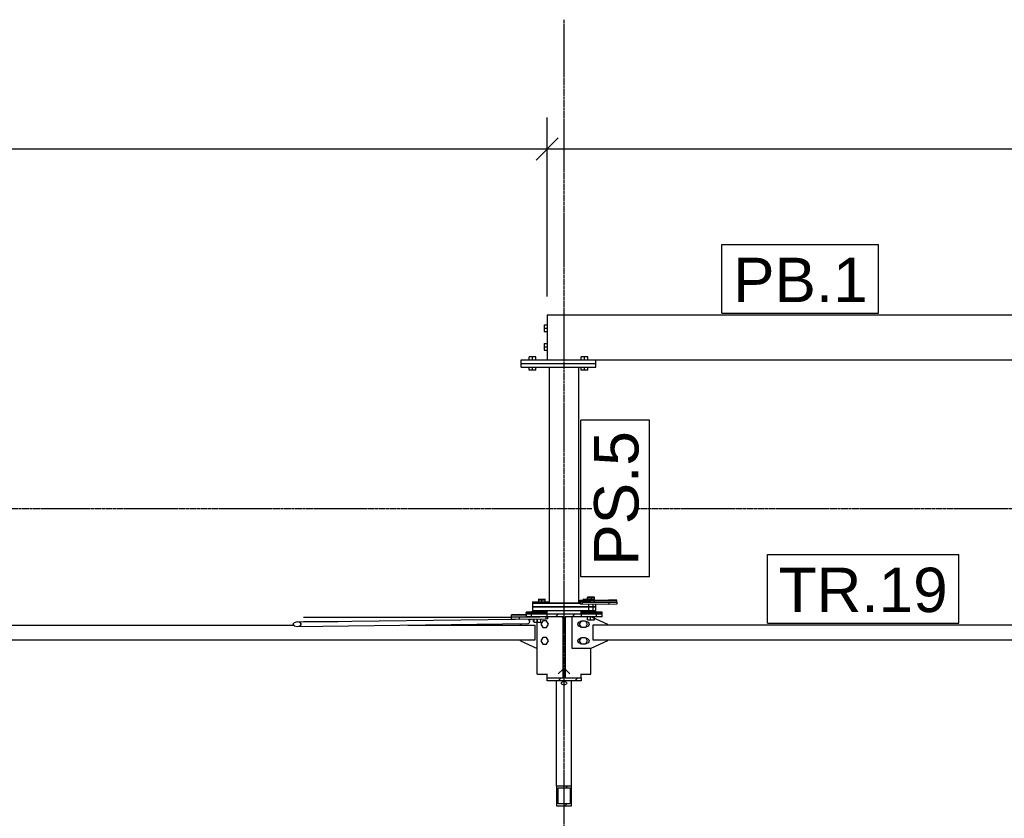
# Model space of a CAD drawing. Header units: millimetres. Extents: x -288865 to 11255, y 102926 to 380857.
# Tile 133 of 142: x -159912 to -157265, y 361819 to 363966. Entities that reach past the tile are written whole.
import ezdxf

# ---------------------------------------------------------------- set-up
doc = ezdxf.new("R2010")
doc.units = ezdxf.units.MM
doc.header["$MEASUREMENT"] = 0
doc.set_wipeout_variables(frame=1)
doc.linetypes.add('DXK_LINE_DOT3', pattern=[5.918699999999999, 2.979, -0.9799, 0.9799, -0.9799])
for name, color, linetype in [('TS_INNE_OBIEKTY', 7, 'Continuous'), ('TS_LINIE_WIDOCZNE', 7, 'Continuous'), ('TS_OPISY', 7, 'Continuous'), ('TS_OPISY_LINIE', 7, 'Continuous'), ('TS_OPISY_RAMKA', 7, 'Continuous'), ('TS_WYMIARY', 7, 'Continuous'), ('TS_WYPELNIENIE', 7, 'Continuous')]:
    doc.layers.add(name, color=color, linetype=linetype)
doc.styles.add('ARIAL', font='arial.ttf')

# ---------------------------------------------------------------- blocks, each defined once
blk = doc.blocks.new('Part-66156026-1327 - 1303')
at = {"layer": 'TS_LINIE_WIDOCZNE', "color": 1, "linetype": 'Continuous'}
for p, q in [((38595, 4335.612669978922), (38425, 4335.612669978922)), ((38425, 4335.612669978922), (38425, 4325.614667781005)), ((38425, 4325.614667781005), (38595, 4325.614667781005)), ((38595, 4325.614667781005), (38595, 4335.612669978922))]:
    blk.add_line(p, q, dxfattribs=at)
blk = doc.blocks.new('Part-66156026-1335 - 1303')
at = {"layer": 'TS_LINIE_WIDOCZNE', "color": 1, "linetype": 'Continuous'}
for p, q in [((38553.59492205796, 4353.466266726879), (38558.20816843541, 4353.878211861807)), ((38553.59492205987, 4349.235703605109), (38553.59492205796, 4353.466266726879)), ((38553.59492205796, 4353.466266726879), (38558.95900843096, 4353.298357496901)), ((38558.20816843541, 4353.878211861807), (38629.94463207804, 4354.785339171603)), ((38558.95900843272, 4349.403642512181), (38558.95900843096, 4353.298357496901)), ((38558.95900843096, 4353.298357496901), (38579.66451392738, 4353.206574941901)), ((38579.66451392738, 4353.206574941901), (38651.40097757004, 4354.113702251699)), ((38579.66451392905, 4349.495418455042), (38579.66451392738, 4353.206574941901)), ((38651.40097757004, 4354.113702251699), (38629.94463207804, 4354.785339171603)), ((38651.40097757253, 4348.588297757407), (38651.40097757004, 4354.113702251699))]:
    blk.add_line(p, q, dxfattribs=at)
blk = doc.blocks.new('Part-66156026-1336 - 1303')
at = {"layer": 'TS_LINIE_WIDOCZNE', "color": 1, "linetype": 'Continuous'}
for p, q in [((38558.95876235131, 4349.403634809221), (38553.59467597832, 4349.235725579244)), ((38553.59467597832, 4349.235725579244), (38558.20792235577, 4348.823780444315)), ((38553.59467597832, 4349.235725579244), (38553.59467597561, 4343.236913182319)), ((38558.20792235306, 4342.82496804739), (38553.59467597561, 4343.236913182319)), ((38558.20792235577, 4348.823780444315), (38629.94438599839, 4347.916653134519)), ((38558.20792235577, 4348.823780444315), (38558.20792235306, 4342.82496804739)), ((38629.94438599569, 4341.917840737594), (38558.20792235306, 4342.82496804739)), ((38579.66426784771, 4349.495417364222), (38558.95876235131, 4349.403634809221)), ((38651.40073149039, 4348.588290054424), (38579.66426784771, 4349.495417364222)), ((38629.94438599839, 4347.916653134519), (38651.40073149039, 4348.588290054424)), ((38629.94438599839, 4347.916653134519), (38629.94438599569, 4341.917840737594)), ((38651.40073148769, 4342.589477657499), (38629.94438599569, 4341.917840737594)), ((38651.40073149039, 4348.588290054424), (38651.40073148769, 4342.589477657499))]:
    blk.add_line(p, q, dxfattribs=at)
blk = doc.blocks.new('Part-66156026-1337 - 1303')
at = {"layer": 'TS_LINIE_WIDOCZNE', "color": 1, "linetype": 'Continuous'}
for p, q in [((38422.64975408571, 4322.09145372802), (38407.64975408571, 4321.693544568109)), ((38407.64975408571, 4321.693544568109), (38407.64975408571, 4320.897726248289)), ((38407.64975408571, 4320.897726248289), (38464.5, 4320.897726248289)), ((38407.64975408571, 4317.801292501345), (38407.64975408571, 4320.897726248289)), ((38464.5, 4322.09145372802), (38422.64975408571, 4322.09145372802)), ((38430.64915685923, 4321.693035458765), (38430.99179017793, 4321.736049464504)), ((38430.99173231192, 4321.6499769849), (38430.64915685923, 4321.693035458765)), ((38431.98592782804, 4321.61108501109), (38430.99173231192, 4321.6499769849)), ((38430.99179017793, 4321.736049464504), (38431.98614796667, 4321.774804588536)), ((38433.53443284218, 4321.580166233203), (38431.98592782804, 4321.61108501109)), ((38431.98614796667, 4321.774804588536), (38433.53488733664, 4321.80550688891)), ((38435.48568169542, 4321.560246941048), (38433.53443284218, 4321.580166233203)), ((38433.53488733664, 4321.80550688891), (38435.48639408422, 4321.825150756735)), ((38437.64868868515, 4321.553276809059), (38435.48568169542, 4321.560246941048)), ((38435.48639408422, 4321.825150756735), (38437.64962487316, 4321.831813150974)), ((38439.81191949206, 4321.559939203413), (38437.64868868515, 4321.553276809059)), ((38437.64960534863, 4321.553273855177), (38437.64962487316, 4321.831813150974)), ((38437.64962487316, 4321.831813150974), (38439.81263184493, 4321.824843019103)), ((38441.76342625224, 4321.579583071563), (38439.81191949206, 4321.559939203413)), ((38439.81263184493, 4321.824843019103), (38441.76388068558, 4321.804923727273)), ((38443.31216562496, 4321.610285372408), (38441.76342625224, 4321.579583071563)), ((38441.76388068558, 4321.804923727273), (38443.31238569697, 4321.774004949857)), ((38444.30652340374, 4321.649040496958), (38443.31216562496, 4321.610285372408)), ((38443.31238569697, 4321.774004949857), (38444.30658122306, 4321.735112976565)), ((38444.64915669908, 4321.692054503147), (38444.30652340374, 4321.649040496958)), ((38444.30658122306, 4321.735112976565), (38444.64915669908, 4321.692054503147))]:
    blk.add_line(p, q, dxfattribs=at)
blk = doc.blocks.new('Part-66156026-1338 - 1303')
at = {"layer": 'TS_LINIE_WIDOCZNE', "color": 1, "linetype": 'Continuous'}
for p, q in [((38597.35024591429, 4322.09145372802), (38555.5, 4322.09145372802)), ((38555.5, 4320.897726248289), (38612.35024591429, 4320.897726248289)), ((38575.35084330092, 4321.692054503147), (38575.69341877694, 4321.735112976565)), ((38575.69347659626, 4321.649040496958), (38575.35084330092, 4321.692054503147)), ((38575.69341877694, 4321.735112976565), (38576.68761430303, 4321.774004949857)), ((38576.68783437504, 4321.610285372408), (38575.69347659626, 4321.649040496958)), ((38576.68761430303, 4321.774004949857), (38578.23611931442, 4321.804923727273)), ((38578.23657374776, 4321.579583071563), (38576.68783437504, 4321.610285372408)), ((38578.23611931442, 4321.804923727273), (38580.18736815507, 4321.824843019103)), ((38580.18808050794, 4321.559939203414), (38578.23657374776, 4321.579583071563)), ((38580.18736815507, 4321.824843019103), (38582.35037512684, 4321.831813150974)), ((38582.35131131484, 4321.553276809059), (38580.18808050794, 4321.559939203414)), ((38582.35039465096, 4321.553279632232), (38582.35037512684, 4321.831813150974)), ((38582.35037512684, 4321.831813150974), (38584.51360591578, 4321.825150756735)), ((38584.51431830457, 4321.560246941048), (38582.35131131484, 4321.553276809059)), ((38584.51360591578, 4321.825150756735), (38586.46511266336, 4321.80550688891)), ((38586.46556715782, 4321.580166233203), (38584.51431830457, 4321.560246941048)), ((38586.46511266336, 4321.80550688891), (38588.01385203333, 4321.774804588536)), ((38588.01407217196, 4321.61108501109), (38586.46556715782, 4321.580166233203)), ((38588.01385203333, 4321.774804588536), (38589.00820982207, 4321.736049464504)), ((38589.00826768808, 4321.6499769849), (38588.01407217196, 4321.61108501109)), ((38589.00820982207, 4321.736049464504), (38589.35084314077, 4321.693035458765)), ((38589.35084314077, 4321.693035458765), (38589.00826768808, 4321.6499769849)), ((38612.35024591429, 4321.693544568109), (38597.35024591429, 4322.09145372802)), ((38612.35024591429, 4317.801292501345), (38612.35024591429, 4321.693544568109))]:
    blk.add_line(p, q, dxfattribs=at)
blk = doc.blocks.new('Part-66156026-1339 - 1303')
at = {"layer": 'TS_LINIE_WIDOCZNE', "color": 1, "linetype": 'Continuous'}
for p, q in [((38407.65000015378, 4317.801292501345), (38407.65000015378, 4309.007058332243)), ((38407.65000015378, 4317.801292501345), (38464.5, 4317.801292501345)), ((38407.65000015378, 4317.005474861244), (38422.65000015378, 4316.607566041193)), ((38422.65000015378, 4308.609149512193), (38422.65000015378, 4316.607566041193)), ((38422.65000015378, 4316.607566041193), (38464.5, 4316.607566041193)), ((38430.65064707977, 4316.83589305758), (38430.99205710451, 4316.880019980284)), ((38430.99324946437, 4316.793641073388), (38430.65064707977, 4316.83589305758)), ((38430.99205710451, 4316.880019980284), (38431.98298389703, 4316.922170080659)), ((38431.9875203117, 4316.758206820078), (38430.99324946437, 4316.793641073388)), ((38431.98298389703, 4316.922170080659), (38433.52676622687, 4316.95823177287)), ((38433.53613346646, 4316.732675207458), (38431.9875203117, 4316.758206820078)), ((38433.52676622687, 4316.95823177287), (38435.47281385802, 4316.984687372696)), ((38435.48749988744, 4316.71954544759), (38433.53613346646, 4316.732675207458)), ((38435.47281385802, 4316.984687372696), (38437.63129706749, 4316.998956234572)), ((38437.65055275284, 4316.720102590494), (38435.48749988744, 4316.71954544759)), ((38437.63129706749, 4316.998956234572), (38439.79896265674, 4316.999624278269)), ((38437.63224801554, 4316.720097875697), (38437.63129706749, 4316.998956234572)), ((38439.81365913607, 4316.734292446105), (38437.65055275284, 4316.720102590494)), ((38439.79896265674, 4316.999624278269), (38441.75564724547, 4316.986553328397)), ((38441.76502561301, 4316.760725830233), (38439.81365913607, 4316.734292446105)), ((38441.75564724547, 4316.986553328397), (38443.30909568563, 4316.961027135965)), ((38443.31363883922, 4316.7968152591), (38441.76502561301, 4316.760725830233)), ((38443.30909568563, 4316.961027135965), (38444.30671548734, 4316.92555309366)), ((38444.30790976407, 4316.839028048), (38443.31363883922, 4316.7968152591)), ((38444.30671548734, 4316.92555309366), (38444.65051222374, 4316.883615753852)), ((38444.65051222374, 4316.883615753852), (38444.30790976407, 4316.839028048)), ((38422.65000015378, 4308.609149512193), (38407.65000015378, 4309.007058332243)), ((38507.3499999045, 4308.609149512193), (38422.65000015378, 4308.609149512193))]:
    blk.add_line(p, q, dxfattribs=at)
blk = doc.blocks.new('Part-66156026-1340 - 1303')
at = {"layer": 'TS_LINIE_WIDOCZNE', "color": 1, "linetype": 'Continuous'}
for p, q in [((38612.34999984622, 4317.801292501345), (38555.5, 4317.801292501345)), ((38555.5, 4316.607566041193), (38597.34999984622, 4316.607566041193)), ((38575.34948777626, 4316.883615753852), (38575.69328451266, 4316.92555309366)), ((38575.69209023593, 4316.839028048), (38575.34948777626, 4316.883615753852)), ((38576.68636116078, 4316.7968152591), (38575.69209023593, 4316.839028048)), ((38575.69328451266, 4316.92555309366), (38576.69090431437, 4316.961027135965)), ((38578.23497438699, 4316.760725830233), (38576.68636116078, 4316.7968152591)), ((38576.69090431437, 4316.961027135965), (38578.24435275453, 4316.986553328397)), ((38580.18634086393, 4316.734292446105), (38578.23497438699, 4316.760725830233)), ((38578.24435275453, 4316.986553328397), (38580.20103734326, 4316.999624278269)), ((38582.34944724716, 4316.720102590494), (38580.18634086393, 4316.734292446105)), ((38580.20103734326, 4316.999624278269), (38582.36870293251, 4316.998956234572)), ((38584.51250011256, 4316.71954544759), (38582.34944724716, 4316.720102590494)), ((38582.36775159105, 4316.719982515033), (38582.36870293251, 4316.998956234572)), ((38582.36870293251, 4316.998956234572), (38584.52718614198, 4316.984687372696)), ((38586.46386653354, 4316.732675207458), (38584.51250011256, 4316.71954544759)), ((38584.52718614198, 4316.984687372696), (38586.47323377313, 4316.95823177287)), ((38588.0124796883, 4316.758206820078), (38586.46386653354, 4316.732675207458)), ((38586.47323377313, 4316.95823177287), (38588.01701610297, 4316.922170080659)), ((38589.00675053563, 4316.793641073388), (38588.0124796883, 4316.758206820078)), ((38588.01701610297, 4316.922170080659), (38589.00794289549, 4316.880019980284)), ((38589.34935292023, 4316.83589305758), (38589.00675053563, 4316.793641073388)), ((38589.00794289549, 4316.880019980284), (38589.34935292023, 4316.83589305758)), ((38597.34999984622, 4316.607566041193), (38612.34999984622, 4317.005474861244)), ((38597.34999984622, 4308.609149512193), (38597.34999984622, 4316.607566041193)), ((38612.34999984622, 4317.005474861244), (38612.34999984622, 4317.801292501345)), ((38612.34999984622, 4309.007058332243), (38612.34999984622, 4317.005474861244)), ((38597.34999984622, 4308.609149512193), (38512.6500000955, 4308.609149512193)), ((38612.34999984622, 4309.007058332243), (38597.34999984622, 4308.609149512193))]:
    blk.add_line(p, q, dxfattribs=at)
blk = doc.blocks.new('Part-66156026-1341 - 1303')
at = {"layer": 'TS_LINIE_WIDOCZNE', "color": 1, "linetype": 'Continuous'}
for p, q in [((38555.5, 4318.83271403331), (38582.0499999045, 4318.83271403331)), ((38582.0499999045, 4317.801292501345), (38582.0499999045, 4318.83271403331)), ((38512.6500000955, 4305.43271422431), (38515.82643538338, 4308.609149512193)), ((38582.0499999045, 4154.83500285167), (38582.0499999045, 4224.242706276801)), ((38525.3496280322, 4155.535374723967), (38512.6500000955, 4168.23500266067)), ((38555.5, 4154.83500285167), (38582.0499999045, 4154.83500285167))]:
    blk.add_line(p, q, dxfattribs=at)
blk = doc.blocks.new('Part-66156026-1350 - 1303')
at = {"layer": 'TS_LINIE_WIDOCZNE', "color": 1, "linetype": 'Continuous'}
for p, q in [((38437.6500000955, 4318.83271403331), (38464.5, 4318.83271403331)), ((38437.6500000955, 4317.801292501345), (38437.6500000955, 4318.83271403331)), ((38437.6500000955, 4154.83500285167), (38437.6500000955, 4302.519684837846)), ((38507.3499999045, 4305.13271422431), (38503.87356461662, 4308.609149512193)), ((38494.11037197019, 4155.295374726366), (38507.3499999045, 4168.535002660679)), ((38437.6500000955, 4154.83500285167), (38464.5, 4154.83500285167))]:
    blk.add_line(p, q, dxfattribs=at)
blk = doc.blocks.new('Part-66156026-1363 - 1303')
at = {"layer": 'TS_WYPELNIENIE', "linetype": 'Continuous'}
h = blk.add_hatch(dxfattribs=at)
h.set_pattern_fill('', color=256, scale=10, style=0, pattern_type=0)
h.set_pattern_definition([(45, (38464.5, 4317.356182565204), (-22.45064030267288, 22.45064030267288), [])])
h.paths.add_polyline_path([(38555.5, 4317.356182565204), (38464.5, 4317.356182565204), (38464.5, 4309.354582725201), (38507.3499999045, 4309.354582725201), (38507.3499999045, 4145.321786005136), (38464.5, 4145.321786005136), (38464.5, 4137.320186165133), (38555.5, 4137.320186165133), (38555.5, 4145.321786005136), (38512.6500000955, 4145.321786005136), (38512.6500000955, 4309.354582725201), (38555.5, 4309.354582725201)])
at = {"layer": 'TS_INNE_OBIEKTY', "color": 1, "linetype": 'Continuous'}
for p, q in [((38464.5, 4317.356182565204), (38555.5, 4317.356182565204)), ((38464.5, 4309.354582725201), (38464.5, 4317.356182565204)), ((38555.5, 4317.356182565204), (38555.5, 4309.354582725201)), ((38507.3499999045, 4309.354582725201), (38464.5, 4309.354582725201)), ((38507.3499999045, 4145.321786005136), (38507.3499999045, 4309.354582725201)), ((38555.5, 4309.354582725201), (38512.6500000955, 4309.354582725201)), ((38512.6500000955, 4309.354582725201), (38512.6500000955, 4145.321786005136)), ((38464.5, 4137.320186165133), (38464.5, 4145.321786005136)), ((38464.5, 4145.321786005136), (38507.3499999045, 4145.321786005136)), ((38555.5, 4137.320186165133), (38464.5, 4137.320186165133)), ((38512.6500000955, 4145.321786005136), (38555.5, 4145.321786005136)), ((38555.5, 4145.321786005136), (38555.5, 4137.320186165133))]:
    blk.add_line(p, q, dxfattribs=at)
at = {"layer": 'TS_LINIE_WIDOCZNE', "color": 1, "linetype": 'Continuous'}
for p, q in [((38464.5, 4317.356182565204), (38464.5, 4325.622850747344)), ((38555.5, 4317.356182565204), (38555.5, 4325.622850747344)), ((38464.5, 4145.321786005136), (38464.5, 4155.295374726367)), ((38555.5, 4145.321786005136), (38555.5, 4155.535374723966))]:
    blk.add_line(p, q, dxfattribs=at)
blk = doc.blocks.new('Part-66156026-1366 - 1303')
at = {"layer": 'TS_WYPELNIENIE', "linetype": 'Continuous'}
h = blk.add_hatch(dxfattribs=at)
h.set_pattern_fill('', color=256, scale=10, style=0, pattern_type=0)
h.set_pattern_definition([(45, (38490, 3854.537752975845), (-22.45064030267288, 22.45064030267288), [])])
h.paths.add_polyline_path([(38530, 3854.537752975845), (38490, 3854.537752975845), (38490, 3801.188994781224), (38530, 3801.188994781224)])
h.paths.add_polyline_path([(38494, 3806.523870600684), (38494, 3849.20287715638), (38526, 3849.20287715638), (38526, 3806.523870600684)])
at = {"layer": 'TS_INNE_OBIEKTY', "color": 1, "linetype": 'Continuous'}
for p, q in [((38490, 3854.537752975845), (38530, 3854.537752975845)), ((38490, 3854.537752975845), (38490, 3801.188994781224)), ((38494, 3806.523870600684), (38494, 3849.20287715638)), ((38494, 3849.20287715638), (38526, 3849.20287715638)), ((38526, 3849.20287715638), (38526, 3806.523870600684)), ((38530, 3801.188994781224), (38530, 3854.537752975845)), ((38490, 3801.188994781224), (38530, 3801.188994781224)), ((38526, 3806.523870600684), (38494, 3806.523870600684))]:
    blk.add_line(p, q, dxfattribs=at)
at = {"layer": 'TS_LINIE_WIDOCZNE', "color": 1, "linetype": 'Continuous'}
for p, q in [((38490, 3854.537752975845), (38490, 4137.320186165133)), ((38530, 3854.537752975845), (38530, 4137.320186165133))]:
    blk.add_line(p, q, dxfattribs=at)
blk = doc.blocks.new('Part-66156026-1379 - 1303')
at = {"layer": 'TS_LINIE_WIDOCZNE', "color": 1, "linetype": 'Continuous'}
for p, q in [((42155.5, 5119.97770440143), (38464.5, 5119.97770440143)), ((38464.5, 5119.97770440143), (38464.5, 4999.97770440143)), ((38595, 4999.97770440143), (42025, 4999.97770440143))]:
    blk.add_line(p, q, dxfattribs=at)
blk = doc.blocks.new('Part-66156026-1381 - 1303')
at = {"layer": 'TS_LINIE_WIDOCZNE', "color": 1, "linetype": 'Continuous'}
for p, q in [((38395, 4989.97770440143), (38395, 4999.97770440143)), ((38395, 4999.97770440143), (38595, 4999.97770440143)), ((38395, 4989.97770440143), (38595, 4989.97770440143)), ((38595, 4989.97770440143), (38595, 4999.97770440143))]:
    blk.add_line(p, q, dxfattribs=at)
blk = doc.blocks.new('Part-66156026-1382 - 1303')
at = {"layer": 'TS_LINIE_WIDOCZNE', "color": 1, "linetype": 'Continuous'}
for p, q in [((38395, 4989.97770440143), (38595, 4989.97770440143)), ((38395, 4979.97770440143), (38395, 4989.97770440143)), ((38395, 4979.97770440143), (38595, 4979.97770440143)), ((38595, 4979.97770440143), (38595, 4989.97770440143))]:
    blk.add_line(p, q, dxfattribs=at)
blk = doc.blocks.new('Part-66156026-1388 - 1303')
at = {"layer": 'TS_LINIE_WIDOCZNE', "color": 1, "linetype": 'Continuous'}
for p, q in [((38470, 4979.97770440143), (38470, 4346.537599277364)), ((38550, 4346.537599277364), (38550, 4979.97770440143)), ((38470, 4346.537599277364), (38550, 4346.537599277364))]:
    blk.add_line(p, q, dxfattribs=at)
blk = doc.blocks.new('Part-66156026-1390 - 1303')
at = {"layer": 'TS_WYPELNIENIE', "linetype": 'Continuous'}
h = blk.add_hatch(dxfattribs=at)
h.set_pattern_fill('', color=256, scale=10, style=0, pattern_type=0)
h.set_pattern_definition([(45, (37800.19769003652, 4293.48900722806), (-22.45064030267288, 22.45064030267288), [])])
h.paths.add_polyline_path([(37803.69556016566, 4289.307133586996), (37800.19769003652, 4293.48900722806), (37792.02508871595, 4295.102803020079), (37783.96515521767, 4293.203181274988), (37780.73928927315, 4288.902914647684), (37784.23715940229, 4284.72104100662), (37792.40976072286, 4283.107245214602), (37800.46969422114, 4285.006866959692)])
at = {"layer": 'TS_INNE_OBIEKTY', "color": 1, "linetype": 'Continuous'}
for p, q in [((37783.96515521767, 4293.203181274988), (37780.73928927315, 4288.902914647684)), ((37780.73928927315, 4288.902914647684), (37784.23715940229, 4284.72104100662)), ((37792.02508871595, 4295.102803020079), (37783.96515521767, 4293.203181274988)), ((37800.19769003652, 4293.48900722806), (37792.02508871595, 4295.102803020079)), ((37803.69556016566, 4289.307133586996), (37800.19769003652, 4293.48900722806)), ((37800.46969422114, 4285.006866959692), (37803.69556016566, 4289.307133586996)), ((37784.23715940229, 4284.72104100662), (37792.40976072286, 4283.107245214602)), ((37792.40976072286, 4283.107245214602), (37800.46969422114, 4285.006866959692))]:
    blk.add_line(p, q, dxfattribs=at)
at = {"layer": 'TS_LINIE_WIDOCZNE', "color": 1, "linetype": 'Continuous'}
for p, q in [((37792.02508871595, 4295.102803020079), (38379.32743927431, 4302.253661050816)), ((37792.40976072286, 4283.107245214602), (38413.63851788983, 4290.671183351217)), ((38413.63851788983, 4290.671183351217), (38415.82409659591, 4292.499280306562)), ((38414.02436430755, 4302.22093217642), (38415.67471496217, 4300.98291359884)), ((38415.67471496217, 4300.98291359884), (38416.66751703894, 4296.77053882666)), ((38416.66751703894, 4296.77053882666), (38415.82409659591, 4292.499280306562))]:
    blk.add_line(p, q, dxfattribs=at)
blk = doc.blocks.new('Part-66156026-1391 - 1303')
at = {"layer": 'TS_LINIE_WIDOCZNE', "color": 1, "linetype": 'Continuous'}
for p, q in [((37809.15058340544, 4296.452524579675), (37902.87638892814, 4296.452502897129)), ((37809.5393367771, 4308.450840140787), (38368.59926850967, 4308.450710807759)), ((38416.00022610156, 4299.620592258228), (38416.59114156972, 4302.253389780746))]:
    blk.add_line(p, q, dxfattribs=at)
blk = doc.blocks.new('Part-66156026-1401 - 1303')
at = {"layer": 'TS_LINIE_WIDOCZNE', "color": 1, "linetype": 'Continuous'}
for p, q in [((38425, 4349.008633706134), (38470, 4349.008633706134)), ((38425, 4349.008633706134), (38425, 4335.612669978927)), ((38425, 4345.610672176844), (38553.59467597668, 4345.610672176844)), ((38443, 4348.353090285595), (38443.34260438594, 4348.396326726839)), ((38443, 4348.2058284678), (38443, 4348.353090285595)), ((38443.34260438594, 4348.309853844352), (38443, 4348.353090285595)), ((38443, 4346.546795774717), (38443.34260438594, 4346.59003221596)), ((38443, 4346.406907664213), (38443, 4346.546795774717)), ((38443.34260438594, 4346.503559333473), (38443, 4346.546795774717)), ((38443.34260438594, 4348.396326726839), (38444.33688103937, 4348.435330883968)), ((38444.33688103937, 4348.270849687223), (38443.34260438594, 4348.309853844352)), ((38443.34260438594, 4346.59003221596), (38444.33688103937, 4346.62903637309)), ((38444.33688103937, 4346.464555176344), (38443.34260438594, 4346.503559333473)), ((38444.33688103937, 4348.435330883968), (38445.88550323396, 4348.466284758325)), ((38445.88550323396, 4348.239895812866), (38444.33688103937, 4348.270849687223)), ((38444.33688103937, 4346.62903637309), (38445.88550323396, 4346.659990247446)), ((38445.88550323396, 4346.433601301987), (38444.33688103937, 4346.464555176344)), ((38445.88550323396, 4348.466284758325), (38447.83688103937, 4348.486158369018)), ((38447.83688103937, 4348.220022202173), (38445.88550323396, 4348.239895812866)), ((38445.88550323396, 4346.659990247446), (38447.83688103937, 4346.679863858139)), ((38447.83688103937, 4346.413727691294), (38445.88550323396, 4346.433601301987)), ((38447.83688103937, 4348.486158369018), (38450, 4348.493006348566)), ((38450, 4348.213174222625), (38447.83688103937, 4348.220022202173)), ((38447.83688103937, 4346.679863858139), (38450, 4346.686711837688)), ((38450, 4346.406879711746), (38447.83688103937, 4346.413727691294)), ((38450, 4348.213174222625), (38450, 4348.493006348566)), ((38450, 4348.493006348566), (38452.16311896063, 4348.486158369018)), ((38452.16311896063, 4348.220022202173), (38450, 4348.213174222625)), ((38450, 4346.406879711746), (38450, 4346.686711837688)), ((38450, 4346.686711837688), (38452.16311896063, 4346.679863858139)), ((38452.16311896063, 4346.413727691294), (38450, 4346.406879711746)), ((38452.16311896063, 4348.486158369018), (38454.11449676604, 4348.466284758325)), ((38454.11449676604, 4348.239895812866), (38452.16311896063, 4348.220022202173)), ((38452.16311896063, 4346.679863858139), (38454.11449676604, 4346.659990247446)), ((38454.11449676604, 4346.433601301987), (38452.16311896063, 4346.413727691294)), ((38454.11449676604, 4348.466284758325), (38455.66311896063, 4348.435330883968)), ((38455.66311896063, 4348.270849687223), (38454.11449676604, 4348.239895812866)), ((38454.11449676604, 4346.659990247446), (38455.66311896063, 4346.62903637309)), ((38455.66311896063, 4346.464555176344), (38454.11449676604, 4346.433601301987)), ((38455.66311896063, 4348.435330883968), (38456.65739561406, 4348.396326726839)), ((38456.65739561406, 4348.309853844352), (38455.66311896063, 4348.270849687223)), ((38455.66311896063, 4346.62903637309), (38456.65739561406, 4346.59003221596)), ((38456.65739561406, 4346.503559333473), (38455.66311896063, 4346.464555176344)), ((38456.65739561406, 4348.396326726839), (38457, 4348.353090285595)), ((38457, 4348.353090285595), (38456.65739561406, 4348.309853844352)), ((38456.65739561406, 4346.59003221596), (38457, 4346.546795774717)), ((38457, 4346.546795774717), (38456.65739561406, 4346.503559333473)), ((38457, 4348.2058284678), (38457, 4348.353090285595)), ((38457, 4346.406907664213), (38457, 4346.546795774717)), ((38550, 4349.008633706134), (38553.59467597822, 4349.008633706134)), ((38595, 4335.612669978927), (38595, 4342.359722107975)), ((38425, 4335.612669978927), (38595, 4335.612669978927))]:
    blk.add_line(p, q, dxfattribs=at)
blk = doc.blocks.new('Part-66156026-1411 - 1303')
at = {"layer": 'TS_LINIE_WIDOCZNE', "color": 1, "linetype": 'Continuous'}
for p, q in [((38532.05000019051, 4224.242706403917), (38532.05000019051, 4308.609149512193)), ((38583.47552036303, 4308.609149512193), (38627.05000019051, 4289.242714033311)), ((38627.05000019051, 4286.726626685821), (38627.05000019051, 4289.242714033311)), ((38627.05000019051, 4244.242706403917), (38582.05000019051, 4224.242706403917)), ((38627.05000019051, 4244.242706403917), (38627.05000019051, 4246.726626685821)), ((38582.05000019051, 4224.242706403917), (38532.05000019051, 4224.242706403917))]:
    blk.add_line(p, q, dxfattribs=at)
blk = doc.blocks.new('Part-66156026-1412 - 1303')
at = {"layer": 'TS_LINIE_WIDOCZNE', "color": 1, "linetype": 'Continuous'}
for p, q in [((38392.6500000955, 4289.242714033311), (38395.36340042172, 4290.448669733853)), ((38392.6500000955, 4286.72662668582), (38392.6500000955, 4289.242714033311)), ((38415.99621643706, 4299.618810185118), (38422.08019433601, 4302.322800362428)), ((38392.6500000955, 4244.242706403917), (38392.6500000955, 4246.72662668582)), ((38392.6500000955, 4244.242706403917), (38437.6500000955, 4224.242706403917))]:
    blk.add_line(p, q, dxfattribs=at)
blk = doc.blocks.new('Part-66156026-1413 - 1303')
at = {"layer": 'TS_LINIE_WIDOCZNE', "color": 1, "linetype": 'Continuous'}
for p, q in [((38368.59926850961, 4308.588290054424), (38407.65000015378, 4309.082097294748)), ((38368.59926851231, 4302.589477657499), (38368.59926850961, 4308.588290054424)), ((38368.59926850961, 4308.588290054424), (38390.05561400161, 4307.916653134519)), ((38390.05561400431, 4301.917840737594), (38368.59926851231, 4302.589477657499)), ((38390.05561400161, 4307.916653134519), (38444.81886780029, 4308.609149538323)), ((38390.05561400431, 4301.917840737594), (38390.05561400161, 4307.916653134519)), ((38461.79207764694, 4302.82496804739), (38390.05561400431, 4301.917840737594)), ((38461.79207764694, 4302.82496804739), (38461.79207764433, 4308.609149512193)), ((38466.4053240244, 4303.236913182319), (38461.79207764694, 4302.82496804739)), ((38466.4053240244, 4303.236913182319), (38466.40532402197, 4308.609149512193))]:
    blk.add_line(p, q, dxfattribs=at)
blk = doc.blocks.new('Part-66156026-1414 - 1303')
at = {"layer": 'TS_LINIE_WIDOCZNE', "color": 1, "linetype": 'Continuous'}
for p, q in [((38390.05536792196, 4314.785339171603), (38368.59902242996, 4314.113702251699)), ((38407.65000015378, 4314.562850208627), (38390.05536792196, 4314.785339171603)), ((38368.59902242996, 4314.113702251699), (38407.65000015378, 4313.61989189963)), ((38368.59902242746, 4308.588297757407), (38368.59902242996, 4314.113702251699))]:
    blk.add_line(p, q, dxfattribs=at)
blk = doc.blocks.new('Part-66156026-1479 - 1303')
at = {"layer": 'TS_LINIE_WIDOCZNE', "color": 1, "linetype": 'Continuous'}
for p, q in [((42032.650000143, 4286.726626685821), (38587.05000019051, 4286.726626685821)), ((38587.05000019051, 4286.726626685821), (38587.05000019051, 4246.726626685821)), ((38587.05000019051, 4246.726626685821), (42032.650000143, 4246.726626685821))]:
    blk.add_line(p, q, dxfattribs=at)
blk = doc.blocks.new('Part-66156026-1480 - 1303')
at = {"layer": 'TS_LINIE_WIDOCZNE', "color": 1, "linetype": 'Continuous'}
for p, q in [((35517.44037659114, 4286.72662668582), (37782.55961511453, 4286.72662668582)), ((38089.67076583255, 4286.72662668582), (38432.650000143, 4286.72662668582)), ((38432.650000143, 4246.72662668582), (38432.650000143, 4286.72662668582)), ((34871.55000019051, 4246.72662668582), (38432.650000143, 4246.72662668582))]:
    blk.add_line(p, q, dxfattribs=at)
blk = doc.blocks.new('Bolt-66156026-1485 - 1303')
at = {"layer": 'TS_INNE_OBIEKTY', "color": 1, "linetype": 'Continuous'}
for p, q in [((38416, 4999.97770440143), (38416, 5007.89770440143)), ((38434, 5007.89770440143), (38416, 5007.89770440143)), ((38425, 4999.97770440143), (38425, 5007.89770440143)), ((38434, 4999.97770440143), (38434, 5007.89770440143)), ((38556, 4999.97770440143), (38556, 5007.89770440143)), ((38574, 5007.89770440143), (38556, 5007.89770440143)), ((38565, 4999.97770440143), (38565, 5007.89770440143)), ((38574, 4999.97770440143), (38574, 5007.89770440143)), ((38416, 4972.05770440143), (38416, 4979.97770440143)), ((38425, 4972.05770440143), (38425, 4979.97770440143)), ((38434, 4972.05770440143), (38434, 4979.97770440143)), ((38556, 4972.05770440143), (38556, 4979.97770440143)), ((38565, 4972.05770440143), (38565, 4979.97770440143)), ((38574, 4972.05770440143), (38574, 4979.97770440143)), ((38434, 4972.05770440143), (38416, 4972.05770440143)), ((38574, 4972.05770440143), (38556, 4972.05770440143))]:
    blk.add_line(p, q, dxfattribs=at)
blk = doc.blocks.new('Bolt-66156026-1487 - 1303')
at = {"layer": 'TS_INNE_OBIEKTY', "color": 1, "linetype": 'Continuous'}
for p, q in [((38441, 4356.239178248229), (38450, 4356.343464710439)), ((38441, 4356.239178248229), (38441, 4346.305906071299)), ((38450, 4355.926318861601), (38441, 4356.03060532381)), ((38441, 4354.43288373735), (38450, 4354.537170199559)), ((38450, 4354.120024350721), (38441, 4354.224310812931)), ((38441, 4346.305906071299), (38450, 4346.20161960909)), ((38450, 4356.343464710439), (38459, 4356.239178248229)), ((38459, 4356.03060532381), (38450, 4355.926318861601)), ((38450, 4354.537170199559), (38450, 4355.926318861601)), ((38450, 4354.537170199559), (38459, 4354.43288373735)), ((38459, 4354.224310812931), (38450, 4354.120024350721)), ((38450, 4346.20161960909), (38450, 4354.120024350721)), ((38450, 4346.20161960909), (38459, 4346.305906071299)), ((38459, 4346.305906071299), (38459, 4356.239178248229)), ((38561, 4356.239178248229), (38570, 4356.343464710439)), ((38561, 4356.239178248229), (38561, 4349.412683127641)), ((38570, 4355.926318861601), (38561, 4356.03060532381)), ((38561, 4354.43288373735), (38570, 4354.537170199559)), ((38570, 4354.120024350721), (38561, 4354.224310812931)), ((38570, 4356.343464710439), (38579, 4356.239178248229)), ((38579, 4356.03060532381), (38570, 4355.926318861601)), ((38570, 4354.537170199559), (38570, 4355.926318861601)), ((38570, 4354.537170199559), (38579, 4354.43288373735)), ((38579, 4354.224310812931), (38570, 4354.120024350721)), ((38570, 4349.452577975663), (38570, 4354.120024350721)), ((38579, 4356.239178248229), (38579, 4349.503817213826)), ((38441, 4318.391529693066), (38441, 4325.614667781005)), ((38441, 4318.391529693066), (38450, 4318.287243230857)), ((38450, 4318.287243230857), (38450, 4325.614667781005)), ((38450, 4318.287243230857), (38459, 4318.391529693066)), ((38459, 4318.391529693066), (38459, 4325.614667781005)), ((38561, 4318.391529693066), (38561, 4325.614667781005)), ((38561, 4318.391529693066), (38570, 4318.287243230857)), ((38570, 4318.287243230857), (38570, 4325.614667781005)), ((38570, 4318.287243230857), (38579, 4318.391529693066)), ((38579, 4318.391529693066), (38579, 4325.614667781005))]:
    blk.add_line(p, q, dxfattribs=at)
blk = doc.blocks.new('Bolt-66156026-1496 - 1303')
at = {"layer": 'TS_INNE_OBIEKTY', "color": 1, "linetype": 'Continuous'}
for p, q in [((38547.05000019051, 4289.242706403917), (38547.58284346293, 4291.921490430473)), ((38547.58284346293, 4286.563922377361), (38547.05000019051, 4289.242706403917)), ((38547.58284346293, 4291.921490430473), (38549.1002527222, 4294.192453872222)), ((38549.1002527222, 4294.192453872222), (38551.37121616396, 4295.709863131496)), ((38551.37121616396, 4295.709863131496), (38554.05000019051, 4296.242706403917)), ((38551.65769534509, 4289.242706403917), (38556.8538477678, 4298.242706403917)), ((38556.8538477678, 4280.242706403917), (38551.65769534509, 4289.242706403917)), ((38554.05000019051, 4296.242706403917), (38555.69914722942, 4296.242706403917)), ((38556.8538477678, 4298.242706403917), (38567.24615261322, 4298.242706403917)), ((38567.24615261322, 4298.242706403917), (38572.44230503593, 4289.242706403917)), ((38572.44230503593, 4289.242706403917), (38567.24615261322, 4280.242706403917)), ((38568.40085315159, 4296.242706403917), (38570.05000019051, 4296.242706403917)), ((38570.05000019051, 4296.242706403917), (38572.72878421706, 4295.709863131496)), ((38572.72878421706, 4295.709863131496), (38574.99974765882, 4294.192453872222)), ((38574.99974765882, 4294.192453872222), (38576.51715691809, 4291.921490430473)), ((38576.51715691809, 4291.921490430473), (38577.05000019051, 4289.242706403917)), ((38577.05000019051, 4289.242706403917), (38576.51715691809, 4286.563922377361)), ((38549.1002527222, 4284.292958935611), (38547.58284346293, 4286.563922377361)), ((38551.37121616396, 4282.775549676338), (38549.1002527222, 4284.292958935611)), ((38554.05000019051, 4282.242706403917), (38551.37121616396, 4282.775549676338)), ((38555.69914722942, 4282.242706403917), (38554.05000019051, 4282.242706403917)), ((38567.24615261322, 4280.242706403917), (38556.8538477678, 4280.242706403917)), ((38568.40085315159, 4282.242706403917), (38570.05000019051, 4282.242706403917)), ((38572.72878421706, 4282.775549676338), (38570.05000019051, 4282.242706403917)), ((38574.99974765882, 4284.292958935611), (38572.72878421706, 4282.775549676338)), ((38576.51715691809, 4286.563922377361), (38574.99974765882, 4284.292958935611)), ((38547.05000019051, 4244.242706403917), (38547.58284346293, 4246.921490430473)), ((38547.58284346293, 4241.563922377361), (38547.05000019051, 4244.242706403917)), ((38547.58284346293, 4246.921490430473), (38549.1002527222, 4249.192453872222)), ((38549.1002527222, 4239.292958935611), (38547.58284346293, 4241.563922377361)), ((38549.1002527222, 4249.192453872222), (38551.37121616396, 4250.709863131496)), ((38551.37121616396, 4237.775549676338), (38549.1002527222, 4239.292958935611)), ((38551.37121616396, 4250.709863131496), (38554.05000019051, 4251.242706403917)), ((38554.05000019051, 4237.242706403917), (38551.37121616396, 4237.775549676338)), ((38551.65769534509, 4244.242706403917), (38556.8538477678, 4253.242706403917)), ((38556.8538477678, 4235.242706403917), (38551.65769534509, 4244.242706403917)), ((38554.05000019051, 4251.242706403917), (38555.69914722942, 4251.242706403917)), ((38555.69914722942, 4237.242706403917), (38554.05000019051, 4237.242706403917)), ((38556.8538477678, 4253.242706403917), (38567.24615261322, 4253.242706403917)), ((38567.24615261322, 4235.242706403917), (38556.8538477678, 4235.242706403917)), ((38567.24615261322, 4253.242706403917), (38572.44230503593, 4244.242706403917)), ((38572.44230503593, 4244.242706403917), (38567.24615261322, 4235.242706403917)), ((38568.40085315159, 4251.242706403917), (38570.05000019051, 4251.242706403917)), ((38568.40085315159, 4237.242706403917), (38570.05000019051, 4237.242706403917)), ((38570.05000019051, 4251.242706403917), (38572.72878421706, 4250.709863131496)), ((38572.72878421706, 4237.775549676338), (38570.05000019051, 4237.242706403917)), ((38572.72878421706, 4250.709863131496), (38574.99974765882, 4249.192453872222)), ((38574.99974765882, 4239.292958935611), (38572.72878421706, 4237.775549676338)), ((38574.99974765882, 4249.192453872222), (38576.51715691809, 4246.921490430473)), ((38576.51715691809, 4241.563922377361), (38574.99974765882, 4239.292958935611)), ((38576.51715691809, 4246.921490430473), (38577.05000019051, 4244.242706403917)), ((38577.05000019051, 4244.242706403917), (38576.51715691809, 4241.563922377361))]:
    blk.add_line(p, q, dxfattribs=at)
blk = doc.blocks.new('Bolt-66156026-1497 - 1303')
at = {"layer": 'TS_INNE_OBIEKTY', "color": 1, "linetype": 'Continuous'}
for p, q in [((38572.79452184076, 4361.678716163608), (38581.10836654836, 4361.802762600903)), ((38572.79452184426, 4353.760283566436), (38572.79452184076, 4361.678716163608)), ((38574.03759852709, 4361.473456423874), (38572.79452184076, 4361.678716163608)), ((38572.79452184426, 4353.760283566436), (38574.03759853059, 4353.555023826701)), ((38574.03759853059, 4353.555023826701), (38574.03759852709, 4361.473456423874)), ((38583.59451992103, 4361.392243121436), (38574.03759852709, 4361.473456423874)), ((38574.03759853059, 4353.555023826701), (38583.59451992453, 4353.473810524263)), ((38581.10836654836, 4361.802762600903), (38590.66528794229, 4361.721549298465)), ((38591.90836462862, 4361.516289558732), (38583.59451992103, 4361.392243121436)), ((38583.59451992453, 4353.473810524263), (38583.59451992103, 4361.392243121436)), ((38583.59451992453, 4353.473810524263), (38591.90836463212, 4353.597856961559)), ((38590.66528794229, 4361.721549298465), (38591.90836462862, 4361.516289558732)), ((38591.90836463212, 4353.597856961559), (38591.90836462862, 4361.516289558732)), ((38575.35225001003, 4321.691204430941), (38575.66197473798, 4321.734335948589)), ((38575.72765508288, 4321.648279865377), (38575.35225001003, 4321.691204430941)), ((38575.66197473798, 4321.734335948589), (38575.69341874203, 4321.735611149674)), ((38576.7514426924, 4321.609764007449), (38575.72765508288, 4321.648279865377)), ((38576.39452121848, 4321.679040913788), (38576.39452121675, 4325.614667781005)), ((38578.32339737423, 4321.579427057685), (38576.7514426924, 4321.609764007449)), ((38580.28964525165, 4321.560238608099), (38578.32339737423, 4321.579427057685)), ((38582.45771628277, 4321.554076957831), (38580.28964525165, 4321.560238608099)), ((38584.61538456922, 4321.561545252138), (38582.45771628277, 4321.554076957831)), ((38586.55144250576, 4321.581912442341), (38584.61538456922, 4321.561545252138)), ((38588.07637525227, 4321.613184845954), (38586.55144250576, 4321.581912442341)), ((38589.04091176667, 4321.652301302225), (38588.07637525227, 4321.613184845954)), ((38588.30836528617, 4321.707596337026), (38588.30836528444, 4325.614667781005)), ((38589.0261530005, 4321.732534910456), (38589.35063649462, 4321.695432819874)), ((38589.35063649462, 4321.695432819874), (38589.04091176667, 4321.652301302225)), ((38583.59451994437, 4308.556260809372), (38583.59451994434, 4308.609149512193)), ((38590.09273349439, 4305.668165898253), (38591.9083646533, 4305.69525596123)), ((38591.9083646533, 4305.69525596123), (38591.90836465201, 4308.609149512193))]:
    blk.add_line(p, q, dxfattribs=at)
blk = doc.blocks.new('Bolt-66156026-1498 - 1303')
at = {"layer": 'TS_INNE_OBIEKTY', "color": 1, "linetype": 'Continuous'}
for p, q in [((38428.0930782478, 4324.98929341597), (38436.40692212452, 4325.113349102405)), ((38428.09307824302, 4317.070861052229), (38428.0930782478, 4324.98929341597)), ((38429.33615630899, 4324.784018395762), (38428.0930782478, 4324.98929341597)), ((38429.33615630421, 4316.865586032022), (38428.09307824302, 4317.070861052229)), ((38429.33615630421, 4316.865586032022), (38429.33615630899, 4324.784018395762)), ((38438.89307824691, 4324.70279906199), (38429.33615630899, 4324.784018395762)), ((38429.33615630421, 4316.865586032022), (38438.89307824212, 4316.784366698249)), ((38436.40692212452, 4325.113349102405), (38445.96384406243, 4325.032129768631)), ((38447.20692212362, 4324.826854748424), (38438.89307824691, 4324.70279906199)), ((38438.89307824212, 4316.784366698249), (38438.89307824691, 4324.70279906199)), ((38438.89307824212, 4316.784366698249), (38447.20692211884, 4316.908422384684)), ((38445.96384406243, 4325.032129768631), (38447.20692212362, 4324.826854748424)), ((38447.20692211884, 4316.908422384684), (38447.20692212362, 4324.826854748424)), ((38428.09307822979, 4295.155199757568), (38428.09307823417, 4302.398834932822)), ((38429.33615629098, 4294.949924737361), (38428.09307822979, 4295.155199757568)), ((38429.33615629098, 4294.949924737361), (38429.33615629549, 4302.414553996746)), ((38429.33615629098, 4294.949924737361), (38438.89307822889, 4294.868705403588)), ((38438.89307822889, 4294.868705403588), (38438.89307823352, 4302.53540390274)), ((38438.89307822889, 4294.868705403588), (38447.20692210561, 4294.992761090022)), ((38447.20692210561, 4294.992761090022), (38447.20692211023, 4302.640534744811))]:
    blk.add_line(p, q, dxfattribs=at)
blk = doc.blocks.new('Bolt-66156026-1499 - 1303')
at = {"layer": 'TS_INNE_OBIEKTY', "color": 1, "linetype": 'Continuous'}
for p, q in [((38572.79307788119, 4356.828438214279), (38574.03615594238, 4357.033713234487)), ((38572.79307788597, 4348.910005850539), (38572.79307788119, 4356.828438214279)), ((38581.10692175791, 4356.704382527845), (38572.79307788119, 4356.828438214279)), ((38572.79307788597, 4348.910005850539), (38581.10692176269, 4348.785950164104)), ((38574.03615594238, 4357.033713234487), (38583.59307788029, 4357.11493256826)), ((38576.39307790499, 4317.019753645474), (38576.39307788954, 4342.595011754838)), ((38590.66384369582, 4356.785601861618), (38581.10692175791, 4356.704382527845)), ((38581.10692176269, 4348.785950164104), (38581.10692175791, 4356.704382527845)), ((38581.10692176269, 4348.785950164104), (38590.6638437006, 4348.867169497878)), ((38583.59307788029, 4357.11493256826), (38591.90692175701, 4356.990876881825)), ((38588.30692178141, 4316.991196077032), (38588.30692176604, 4342.444357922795)), ((38591.90692175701, 4356.990876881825), (38590.66384369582, 4356.785601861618)), ((38590.6638437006, 4348.867169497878), (38590.66384369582, 4356.785601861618)), ((38590.6638437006, 4348.867169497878), (38591.90692176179, 4349.072444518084)), ((38591.90692176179, 4349.072444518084), (38591.90692175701, 4356.990876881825)), ((38575.35080661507, 4317.007589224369), (38575.72621197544, 4317.050516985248)), ((38575.66053105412, 4316.964454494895), (38575.35080661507, 4317.007589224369)), ((38576.62506730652, 4316.925335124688), (38575.66053105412, 4316.964454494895)), ((38575.72621197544, 4317.050516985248), (38576.39307790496, 4317.075606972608)), ((38578.14999984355, 4316.894060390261), (38576.62506730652, 4316.925335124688)), ((38580.08605764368, 4316.873691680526), (38578.14999984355, 4316.894060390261)), ((38582.2437258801, 4316.866222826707), (38580.08605764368, 4316.873691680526)), ((38584.41179695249, 4316.872384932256), (38582.2437258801, 4316.866222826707)), ((38586.37804495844, 4316.891574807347), (38584.41179695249, 4316.872384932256)), ((38587.94999984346, 4316.921914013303), (38586.37804495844, 4316.891574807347)), ((38588.97378771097, 4316.960432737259), (38587.94999984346, 4316.921914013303)), ((38588.30692178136, 4317.076205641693), (38589.03946863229, 4317.046495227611)), ((38589.34919307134, 4317.003360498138), (38588.97378771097, 4316.960432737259)), ((38589.03946863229, 4317.046495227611), (38589.34919307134, 4317.003360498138)), ((38572.79307791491, 4301.00740663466), (38572.79307791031, 4308.609149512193)), ((38572.79307791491, 4301.00740663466), (38581.10692179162, 4300.883350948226)), ((38581.10692179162, 4300.883350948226), (38581.10692178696, 4308.609149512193)), ((38581.10692179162, 4300.883350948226), (38590.66384372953, 4300.964570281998)), ((38590.66384372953, 4300.964570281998), (38590.66384372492, 4308.609149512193)), ((38590.66384372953, 4300.964570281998), (38591.90692179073, 4301.169845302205)), ((38591.90692179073, 4301.169845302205), (38591.90692178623, 4308.609149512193))]:
    blk.add_line(p, q, dxfattribs=at)
blk = doc.blocks.new('Bolt-66156026-1500 - 1303')
at = {"layer": 'TS_INNE_OBIEKTY', "color": 1, "linetype": 'Continuous'}
for p, q in [((38428.09163537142, 4321.596273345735), (38428.0916353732, 4325.614667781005)), ((38436.40548007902, 4321.472226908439), (38428.09163537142, 4321.596273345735)), ((38436.40548007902, 4321.472226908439), (38436.40548008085, 4325.614667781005)), ((38445.96240147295, 4321.553440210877), (38436.40548007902, 4321.472226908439)), ((38445.96240147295, 4321.553440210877), (38445.96240147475, 4325.614667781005)), ((38445.96240147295, 4321.553440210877), (38447.20547815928, 4321.758699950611)), ((38447.20547815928, 4321.758699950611), (38447.20547816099, 4325.614667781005))]:
    blk.add_line(p, q, dxfattribs=at)
blk = doc.blocks.new('GridLine-66156026-1649 - 1303')
at = {"layer": 'TS_INNE_OBIEKTY', "color": 4, "linetype": 'DXK_LINE_DOT3'}
blk.add_line((38510, -610), (38510, 5914.298975), dxfattribs=at)
blk = doc.blocks.new('GridLine-66156026-1657 - 1303')
at = {"layer": 'TS_INNE_OBIEKTY', "color": 4, "linetype": 'DXK_LINE_DOT3'}
blk.add_line((33195.7, 4600), (51746.5, 4600), dxfattribs=at)
blk = doc.blocks.new('Bolt-66156026-1514 - 1303')
at = {"layer": 'TS_INNE_OBIEKTY', "color": 1, "linetype": 'Continuous'}
for p, q in [((38452.45384767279, 4298.242706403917), (38447.25769525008, 4289.242706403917)), ((38447.25769525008, 4289.242706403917), (38452.45384767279, 4280.242706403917)), ((38462.84615251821, 4298.242706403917), (38452.45384767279, 4298.242706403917)), ((38468.04230494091, 4289.242706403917), (38462.84615251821, 4298.242706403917)), ((38462.84615251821, 4280.242706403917), (38468.04230494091, 4289.242706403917)), ((38452.45384767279, 4280.242706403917), (38462.84615251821, 4280.242706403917)), ((38452.45384767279, 4253.242706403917), (38447.25769525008, 4244.242706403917)), ((38447.25769525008, 4244.242706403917), (38452.45384767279, 4235.242706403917)), ((38462.84615251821, 4253.242706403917), (38452.45384767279, 4253.242706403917)), ((38452.45384767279, 4235.242706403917), (38462.84615251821, 4235.242706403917)), ((38468.04230494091, 4244.242706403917), (38462.84615251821, 4253.242706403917)), ((38462.84615251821, 4235.242706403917), (38468.04230494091, 4244.242706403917))]:
    blk.add_line(p, q, dxfattribs=at)
blk = doc.blocks.new('Bolt-66156026-1525 - 1303')
at = {"layer": 'TS_INNE_OBIEKTY', "color": 1, "linetype": 'Continuous'}
for p, q in [((38456.58, 5093.977704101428), (38456.58, 5075.977704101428)), ((38456.58, 5093.977704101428), (38464.5, 5093.977704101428)), ((38456.58, 5084.977704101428), (38464.5, 5084.977704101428)), ((38456.58, 5075.977704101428), (38464.5, 5075.977704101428)), ((38456.58, 5043.977704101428), (38456.58, 5025.977704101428)), ((38456.58, 5043.977704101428), (38464.5, 5043.977704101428)), ((38456.58, 5034.977704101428), (38464.5, 5034.977704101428)), ((38456.58, 5025.977704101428), (38464.5, 5025.977704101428))]:
    blk.add_line(p, q, dxfattribs=at)
blk = doc.blocks.new('Bolt-66156026-1594 - 1303')
at = {"layer": 'TS_INNE_OBIEKTY', "color": 1, "linetype": 'Continuous'}
for p, q in [((38503, 4130.557275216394), (38503.34260438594, 4131.988575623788)), ((38503.34260438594, 4129.125974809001), (38503, 4130.557275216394)), ((38503.34260438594, 4131.988575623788), (38504.33688103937, 4133.27977037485)), ((38504.33688103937, 4133.27977037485), (38505.88550323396, 4134.304468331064)), ((38505.88550323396, 4134.304468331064), (38507.83688103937, 4134.962364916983)), ((38507.83688103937, 4134.962364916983), (38510, 4135.189060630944)), ((38510, 4135.189060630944), (38512.16311896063, 4134.962364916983)), ((38512.16311896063, 4134.962364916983), (38514.11449676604, 4134.304468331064)), ((38514.11449676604, 4134.304468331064), (38515.66311896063, 4133.27977037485)), ((38515.66311896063, 4133.27977037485), (38516.65739561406, 4131.988575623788)), ((38516.65739561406, 4131.988575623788), (38517, 4130.557275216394)), ((38517, 4130.557275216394), (38516.65739561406, 4129.125974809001)), ((38504.33688103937, 4127.834780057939), (38503.34260438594, 4129.125974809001)), ((38505.88550323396, 4126.810082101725), (38504.33688103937, 4127.834780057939)), ((38507.83688103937, 4126.152185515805), (38505.88550323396, 4126.810082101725)), ((38510, 4125.925489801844), (38507.83688103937, 4126.152185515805)), ((38512.16311896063, 4126.152185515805), (38510, 4125.925489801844)), ((38514.11449676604, 4126.810082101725), (38512.16311896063, 4126.152185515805)), ((38515.66311896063, 4127.834780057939), (38514.11449676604, 4126.810082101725)), ((38516.65739561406, 4129.125974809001), (38515.66311896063, 4127.834780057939))]:
    blk.add_line(p, q, dxfattribs=at)
blk = doc.blocks.new('StraightDimension-66156026-2074 - 1303')
at = {"layer": 'TS_WYMIARY', "color": 174, "linetype": 'Continuous'}
for p, q in [((38464.5, 5169.977704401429), (38464.5, 5651.729801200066)), ((38494.50000119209, 5596.729802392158), (38434.49999880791, 5536.729800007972)), ((38464.5, 5566.729801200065), (42165.50000000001, 5566.729801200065))]:
    blk.add_line(p, q, dxfattribs=at)
blk = doc.blocks.new('StraightDimension-66156026-2075 - 1303')
at = {"layer": 'TS_WYMIARY', "color": 174, "linetype": 'Continuous'}
for p, q in [((38464.5, 5169.977704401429), (38464.5, 5651.729801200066)), ((38434.49999880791, 5536.729800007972), (38494.50000119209, 5596.729802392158)), ((34700, 5566.729801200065), (38464.5, 5566.729801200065))]:
    blk.add_line(p, q, dxfattribs=at)
blk = doc.blocks.new('Mark-66156026-1886 - 1303')
at = {"layer": 'TS_OPISY_RAMKA', "linetype": 'Continuous'}
for p, q in [((38934.5, 5309.97770440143), (39355.583984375, 5309.97770440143)), ((38934.5, 5124.97770440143), (38934.5, 5309.97770440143)), ((39355.583984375, 5124.97770440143), (39355.583984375, 5309.97770440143)), ((38934.5, 5124.97770440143), (39355.583984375, 5124.97770440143))]:
    blk.add_line(p, q, dxfattribs=at)
blk.add_wipeout([(39325.58398437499, 5154.977704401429), (39325.58398437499, 5279.977704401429), (38964.49999999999, 5279.977704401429), (38964.49999999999, 5154.977704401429)]).dxf.layer = 'TS_OPISY_LINIE'
blk.add_wipeout([(39325.58398437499, 5154.977704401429), (39325.58398437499, 5279.977704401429), (38964.49999999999, 5279.977704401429), (38964.49999999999, 5154.977704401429)]).dxf.layer = 'TS_OPISY_LINIE'
at = {"layer": 'TS_OPISY', "style": 'ARIAL'}
blk.add_text('PB.1', height=119.384765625, dxfattribs=at).set_placement((38964.5, 5154.97770440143))
blk = doc.blocks.new('Mark-66156026-1902 - 1303')
at = {"layer": 'TS_OPISY_RAMKA', "linetype": 'Continuous'}
for p, q in [((38555, 4416.537599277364), (38555, 4837.621583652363)), ((38740, 4837.621583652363), (38555, 4837.621583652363)), ((38740, 4416.537599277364), (38740, 4837.621583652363)), ((38740, 4416.537599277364), (38555, 4416.537599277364))]:
    blk.add_line(p, q, dxfattribs=at)
blk.add_wipeout([(38709.99867366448, 4807.621583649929), (38584.99867366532, 4807.621124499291), (38585.00000000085, 4446.537140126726), (38710.00000000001, 4446.537599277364)]).dxf.layer = 'TS_OPISY_LINIE'
blk.add_wipeout([(38709.99867366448, 4807.621583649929), (38584.99867366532, 4807.621124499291), (38585.00000000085, 4446.537140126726), (38710.00000000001, 4446.537599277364)]).dxf.layer = 'TS_OPISY_LINIE'
at = {"layer": 'TS_OPISY', "style": 'ARIAL'}
blk.add_text('PS.5', height=119.384765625, rotation=90.0002104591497, dxfattribs=at).set_placement((38710, 4446.537599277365))
blk = doc.blocks.new('Mark-66156026-1920 - 1303')
at = {"layer": 'TS_OPISY_RAMKA', "linetype": 'Continuous'}
for p, q in [((39057.05000019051, 4476.726626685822), (39570.78535175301, 4476.726626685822)), ((39057.05000019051, 4291.726626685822), (39057.05000019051, 4476.726626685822)), ((39570.78535175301, 4291.726626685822), (39570.78535175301, 4476.726626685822)), ((39057.05000019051, 4291.726626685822), (39570.78535175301, 4291.726626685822))]:
    blk.add_line(p, q, dxfattribs=at)
blk.add_wipeout([(39540.785351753, 4321.7266266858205), (39540.785351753, 4446.7266266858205), (39087.0500001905, 4446.7266266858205), (39087.0500001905, 4321.7266266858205)]).dxf.layer = 'TS_OPISY_LINIE'
blk.add_wipeout([(39540.785351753, 4321.7266266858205), (39540.785351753, 4446.7266266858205), (39087.0500001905, 4446.7266266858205), (39087.0500001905, 4321.7266266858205)]).dxf.layer = 'TS_OPISY_LINIE'
at = {"layer": 'TS_OPISY', "style": 'ARIAL'}
blk.add_text('TR.19', height=119.384765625, dxfattribs=at).set_placement((39087.05000019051, 4321.726626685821))

msp = doc.modelspace()

# ---------------------------------------------------------------- block references
for name in ['GridLine-66156026-1649 - 1303', 'Part-66156026-1379 - 1303', 'Bolt-66156026-1525 - 1303', 'Part-66156026-1381 - 1303', 'Part-66156026-1382 - 1303', 'Bolt-66156026-1485 - 1303', 'Part-66156026-1388 - 1303', 'GridLine-66156026-1657 - 1303', 'Bolt-66156026-1487 - 1303', 'Part-66156026-1335 - 1303', 'Bolt-66156026-1499 - 1303', 'Bolt-66156026-1497 - 1303', 'Part-66156026-1401 - 1303', 'Part-66156026-1327 - 1303', 'Bolt-66156026-1500 - 1303', 'Bolt-66156026-1498 - 1303', 'Part-66156026-1363 - 1303', 'Part-66156026-1336 - 1303', 'Part-66156026-1390 - 1303', 'Part-66156026-1391 - 1303', 'Part-66156026-1414 - 1303', 'Part-66156026-1413 - 1303', 'Part-66156026-1412 - 1303', 'Part-66156026-1337 - 1303', 'Part-66156026-1339 - 1303', 'Part-66156026-1350 - 1303', 'Bolt-66156026-1514 - 1303', 'Part-66156026-1341 - 1303', 'Part-66156026-1340 - 1303', 'Part-66156026-1411 - 1303', 'Bolt-66156026-1496 - 1303', 'Part-66156026-1338 - 1303', 'Part-66156026-1480 - 1303', 'Part-66156026-1479 - 1303', 'Part-66156026-1366 - 1303', 'Bolt-66156026-1594 - 1303']:
    msp.add_blockref(name, (-196958.5679124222, 358051.3271437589))

# ---------------------------------------------------------------- next in the draw order: block references
for name in ['StraightDimension-66156026-2074 - 1303', 'Mark-66156026-1902 - 1303', 'Mark-66156026-1920 - 1303']:
    msp.add_blockref(name, (-196958.5679124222, 358051.3271437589))

# ---------------------------------------------------------------- next in the draw order: block references
for name in ['StraightDimension-66156026-2075 - 1303', 'Mark-66156026-1886 - 1303']:
    msp.add_blockref(name, (-196958.5679124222, 358051.3271437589))

doc.saveas('drawing.dxf')
